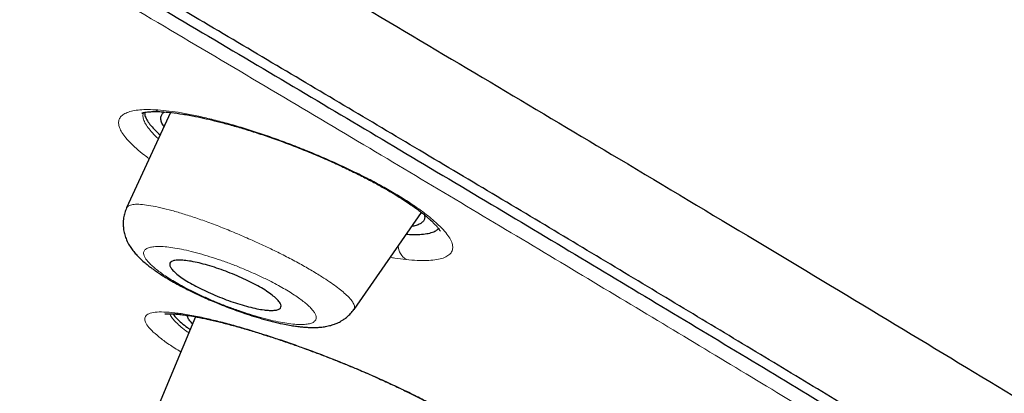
# Model space of a CAD drawing. Header units: millimetres. Extents: x 8 to 1170, y 12 to 886.
# Tile 151 of 256: x 1042.92 to 1057.92, y 144.4 to 150.1. Entities that reach past the tile are written whole.
import ezdxf

# ---------------------------------------------------------------- set-up
doc = ezdxf.new("R2010")
doc.units = ezdxf.units.MM

msp = doc.modelspace()

# ---------------------------------------------------------------- linework, layer by layer
at = {"color": 7, "linetype": 'Continuous', "lineweight": 30}
for p, q in [((1045.218, 148.681), (1044.545, 147.227)), ((1044.552, 147.224), (1044.553, 147.225)), ((1048.014, 145.679), (1049.043, 147.157)), ((1048.01, 145.682), (1048.009, 145.68)), ((1045.6, 145.567), (1045.017, 144.182))]:
    msp.add_line(p, q, dxfattribs=at)
at = {"color": 8, "linetype": 'Continuous', "lineweight": 0, "flags": 128}
msp.add_lwpolyline([(1045.719, 145.553), (1045.753, 145.537), (1045.777, 145.532)], dxfattribs=at)
at = {"color": 8, "linetype": 'Continuous', "lineweight": 0}
for centre, radius, start, end in [((1045.091, 148.9), 0.208, 238.848, 266.3304), ((1048.966, 146.672), 0.282, 185.2985, 235.5379)]:
    msp.add_arc(centre, radius, start, end, dxfattribs=at)
at = {"color": 7, "linetype": 'Continuous', "lineweight": 30}
for points, knots in [([(972.407, 190.183), (972.368, 190.215), (972.239, 190.318), (972.089, 190.453), (971.957, 190.59), (971.894, 190.687), (971.896, 190.747), (971.96, 190.77), (972.082, 190.758), (972.263, 190.713), (972.504, 190.633), (972.808, 190.517), (973.18, 190.363), (973.622, 190.169), (974.129, 189.938), (974.7, 189.668), (975.336, 189.362), (976.02, 189.026), (976.747, 188.664), (977.512, 188.278), (978.33, 187.861), (979.201, 187.412), (980.138, 186.925), (981.144, 186.398), (982.222, 185.83), (983.355, 185.228), (984.544, 184.593), (985.786, 183.926), (987.053, 183.244), (988.334, 182.55), (989.626, 181.849), (990.952, 181.126), (992.314, 180.382), (993.741, 179.598), (995.234, 178.776), (996.793, 177.914), (998.386, 177.031), (1000.011, 176.127), (1001.668, 175.203), (1003.319, 174.281), (1004.955, 173.364), (1006.574, 172.456), (1008.206, 171.537), (1009.852, 170.609), (1011.55, 169.649), (1013.3, 168.657), (1015.099, 167.636), (1016.904, 166.608), (1018.716, 165.573), (1020.535, 164.533), (1022.321, 163.51), (1024.069, 162.507), (1025.774, 161.526), (1027.469, 160.549), (1029.154, 159.576), (1030.867, 158.584), (1032.604, 157.576), (1034.363, 156.554), (1036.102, 155.54), (1037.822, 154.535), (1039.525, 153.537), (1041.174, 152.569), (1042.768, 151.631), (1044.3, 150.728), (1045.802, 149.84), (1047.274, 148.967), (1048.743, 148.094), (1050.204, 147.223), (1051.652, 146.356), (1053.06, 145.511), (1054.427, 144.687), (1055.756, 143.883), (1057.019, 143.116), (1058.215, 142.387), (1059.342, 141.698), (1060.421, 141.035), (1061.455, 140.396), (1062.104, 139.992), (1062.428, 139.79)], [0, 0, 0, 0, 0.0059007, 0.0194474, 0.0330286, 0.046663, 0.0603417, 0.0732121, 0.0860657, 0.0989176, 0.1117831, 0.1246775, 0.1381959, 0.1517213, 0.1652713, 0.178863, 0.1925138, 0.2061823, 0.219031, 0.2318659, 0.2447014, 0.2575517, 0.2704315, 0.2839439, 0.2974768, 0.3110474, 0.3246725, 0.3383692, 0.3520882, 0.3649592, 0.3777884, 0.39059, 0.4033786, 0.4161684, 0.4298106, 0.4434358, 0.4570614, 0.4707046, 0.4843825, 0.4980662, 0.510907, 0.5237047, 0.5364733, 0.5492272, 0.5619804, 0.575653, 0.5892948, 0.6029233, 0.6165556, 0.6302089, 0.6439042, 0.6567757, 0.6695993, 0.6823895, 0.6951607, 0.7079276, 0.7215621, 0.735168, 0.7487635, 0.7623665, 0.7759952, 0.7896974, 0.8025946, 0.8154507, 0.8282818, 0.8411041, 0.8539339, 0.8675073, 0.881059, 0.8946087, 0.9081766, 0.9217826, 0.9355036, 0.9484386, 0.9613379, 0.9742193, 0.9871007, 1, 1, 1, 1]), ([(993.295, 181.662), (993.917, 181.319), (995.163, 180.633), (997.095, 179.564), (999.071, 178.468), (1001.091, 177.343), (1003.149, 176.194), (1005.242, 175.021), (1007.485, 173.76), (1009.88, 172.41), (1012.425, 170.971), (1014.996, 169.513), (1017.585, 168.04), (1020.185, 166.555), (1022.666, 165.135), (1025.021, 163.783), (1027.248, 162.502), (1029.464, 161.223), (1031.667, 159.948), (1033.852, 158.681), (1036.015, 157.423), (1038.152, 156.176), (1040.259, 154.944), (1042.333, 153.728), (1044.368, 152.53), (1046.363, 151.354), (1048.312, 150.2), (1050.213, 149.071), (1052.163, 147.909), (1054.148, 146.721), (1056.15, 145.517), (1058.067, 144.359), (1059.892, 143.25), (1061.623, 142.192), (1063.175, 141.237), (1064.562, 140.378), (1065.795, 139.608), (1066.947, 138.883), (1068.014, 138.205), (1068.996, 137.574), (1069.892, 136.991), (1070.698, 136.458), (1071.414, 135.976), (1072.038, 135.546), (1072.569, 135.168), (1073.005, 134.844), (1073.344, 134.574), (1073.589, 134.358), (1073.743, 134.19), (1073.799, 134.076), (1073.731, 134.058), (1073.699, 134.049)], [0, 0, 0, 0, 0.019516, 0.03903, 0.058544, 0.078057, 0.097569, 0.117082, 0.136595, 0.15936, 0.182127, 0.204893, 0.227659, 0.250424, 0.27319, 0.292703, 0.312217, 0.33173, 0.351245, 0.37076, 0.390273, 0.409787, 0.4293, 0.448814, 0.468327, 0.48784, 0.507354, 0.526868, 0.546383, 0.569149, 0.591914, 0.61468, 0.637445, 0.66021, 0.682975, 0.702488, 0.722002, 0.741516, 0.76103, 0.780545, 0.80006, 0.819574, 0.839089, 0.858603, 0.878116, 0.89763, 0.917143, 0.936656, 0.95617, 0.978935, 1, 1, 1, 1]), ([(1071.048, 133.878), (1071.07, 133.872), (1071.153, 133.848), (1071.245, 133.836), (1071.326, 133.843), (1071.355, 133.879), (1071.337, 133.942), (1071.275, 134.029), (1071.174, 134.136), (1071.031, 134.267), (1070.847, 134.421), (1070.622, 134.599), (1070.348, 134.805), (1070.022, 135.042), (1069.639, 135.313), (1069.208, 135.611), (1068.73, 135.935), (1068.204, 136.286), (1067.63, 136.664), (1067.028, 137.057), (1066.402, 137.462), (1065.758, 137.875), (1065.079, 138.308), (1064.365, 138.76), (1063.614, 139.231), (1062.806, 139.737), (1061.936, 140.277), (1061.003, 140.854), (1060.03, 141.453), (1059.016, 142.074), (1057.962, 142.716), (1056.87, 143.381), (1055.774, 144.045), (1054.681, 144.706), (1053.597, 145.359), (1052.488, 146.026), (1051.355, 146.706), (1050.197, 147.398), (1049.033, 148.092), (1047.864, 148.787), (1046.692, 149.482), (1045.501, 150.188), (1044.289, 150.903), (1043.057, 151.63), (1041.805, 152.366), (1040.537, 153.111), (1039.238, 153.873), (1037.91, 154.651), (1036.552, 155.445), (1035.182, 156.244), (1033.802, 157.048), (1032.41, 157.857), (1031.03, 158.657), (1029.663, 159.449), (1028.31, 160.231), (1026.95, 161.016), (1025.582, 161.803), (1024.208, 162.593), (1022.826, 163.387), (1021.444, 164.179), (1020.044, 164.98), (1018.631, 165.788), (1017.201, 166.604), (1015.776, 167.416), (1014.356, 168.224), (1012.941, 169.027), (1011.554, 169.813), (1010.197, 170.58), (1008.869, 171.33), (1007.55, 172.073), (1006.238, 172.81), (1004.935, 173.542), (1003.64, 174.267), (1002.357, 174.985), (1001.07, 175.703), (999.783, 176.42), (998.498, 177.135), (997.234, 177.837), (995.992, 178.525), (994.769, 179.2), (993.973, 179.638), (993.574, 179.857)], [0, 0, 0, 0, 0.005075, 0.018852, 0.032651, 0.046485, 0.060433, 0.073196, 0.085915, 0.0986, 0.111264, 0.123916, 0.136569, 0.150324, 0.164067, 0.177811, 0.191571, 0.205363, 0.2192, 0.23313, 0.24587, 0.258572, 0.271246, 0.283906, 0.296563, 0.30923, 0.322989, 0.336745, 0.350513, 0.364309, 0.378149, 0.392048, 0.405963, 0.418665, 0.431329, 0.443965, 0.456585, 0.469202, 0.481825, 0.49389, 0.505954, 0.518028, 0.53012, 0.542241, 0.554401, 0.566608, 0.578732, 0.591382, 0.604008, 0.61662, 0.629228, 0.641842, 0.654473, 0.666526, 0.678588, 0.690669, 0.702775, 0.714917, 0.727103, 0.739342, 0.751471, 0.764126, 0.776759, 0.78938, 0.802, 0.814627, 0.827272, 0.839313, 0.85136, 0.863422, 0.875507, 0.887624, 0.899781, 0.911988, 0.924147, 0.936836, 0.949493, 0.962128, 0.974751, 0.987372, 1, 1, 1, 1]), ([(1044.784, 148.671), (1044.783, 148.671), (1044.783, 148.67), (1044.786, 148.672), (1044.793, 148.674), (1044.808, 148.679), (1044.831, 148.684), (1044.867, 148.689), (1044.917, 148.694), (1044.985, 148.696), (1045.045, 148.694), (1045.077, 148.692)], [0, 0, 0, 0, 0.006397, 0.049025, 0.108173, 0.198336, 0.31157, 0.448153, 0.608319, 0.792235, 1, 1, 1, 1]), ([(1044.822, 148.681), (1044.823, 148.667), (1044.825, 148.633), (1044.853, 148.572), (1044.901, 148.5), (1044.968, 148.423), (1045.029, 148.367), (1045.06, 148.339)], [0, 0, 0, 0, 0.166019, 0.375858, 0.584252, 0.793178, 1, 1, 1, 1]), ([(1045.118, 148.465), (1045.113, 148.473), (1045.092, 148.502), (1045.075, 148.548), (1045.067, 148.601), (1045.082, 148.645), (1045.103, 148.674), (1045.124, 148.686), (1045.128, 148.688)], [0, 0, 0, 0, 0.0723674, 0.2923246, 0.5129573, 0.7310812, 0.9494155, 1, 1, 1, 1]), ([(1045.077, 148.692), (1045.128, 148.689), (1045.228, 148.682), (1045.405, 148.657), (1045.583, 148.625), (1045.76, 148.587), (1045.932, 148.545), (1046.119, 148.496), (1046.32, 148.438), (1046.534, 148.371), (1046.76, 148.295), (1046.997, 148.209), (1047.239, 148.115), (1047.48, 148.015), (1047.712, 147.913), (1047.929, 147.812), (1048.131, 147.713), (1048.316, 147.616), (1048.484, 147.523), (1048.635, 147.435), (1048.759, 147.357), (1048.858, 147.291), (1048.936, 147.237), (1049, 147.19), (1049.054, 147.148), (1049.1, 147.111), (1049.142, 147.075), (1049.183, 147.038), (1049.224, 146.999), (1049.261, 146.96), (1049.291, 146.925), (1049.311, 146.897), (1049.322, 146.88), (1049.326, 146.871), (1049.326, 146.874), (1049.326, 146.874)], [0, 0, 0, 0, 0.043024, 0.086078, 0.129116, 0.162121, 0.196506, 0.232242, 0.2693, 0.307658, 0.347313, 0.388349, 0.430832, 0.473449, 0.514662, 0.554428, 0.592724, 0.629543, 0.664898, 0.698816, 0.731237, 0.755405, 0.777427, 0.797307, 0.815048, 0.831465, 0.847273, 0.865437, 0.885937, 0.908749, 0.932634, 0.953401, 0.97407, 0.996497, 1, 1, 1, 1]), ([(1044.549, 147.227), (1044.539, 147.202), (1044.519, 147.154), (1044.501, 147.071), (1044.494, 146.992), (1044.499, 146.923), (1044.506, 146.873), (1044.518, 146.821), (1044.54, 146.754), (1044.576, 146.678), (1044.622, 146.606), (1044.669, 146.545), (1044.72, 146.488), (1044.779, 146.431), (1044.841, 146.377), (1044.894, 146.336), (1044.938, 146.303), (1044.98, 146.272), (1045.035, 146.235), (1045.104, 146.19), (1045.19, 146.138), (1045.291, 146.079), (1045.408, 146.016), (1045.533, 145.953), (1045.66, 145.893), (1045.777, 145.84), (1045.885, 145.794), (1045.981, 145.755), (1046.08, 145.716), (1046.191, 145.674), (1046.321, 145.628), (1046.463, 145.581), (1046.615, 145.536), (1046.774, 145.493), (1046.914, 145.461), (1047.029, 145.439), (1047.117, 145.425), (1047.193, 145.416), (1047.257, 145.409), (1047.312, 145.406), (1047.363, 145.404), (1047.42, 145.404), (1047.487, 145.407), (1047.561, 145.415), (1047.64, 145.43), (1047.709, 145.451), (1047.757, 145.471), (1047.792, 145.488), (1047.824, 145.505), (1047.864, 145.531), (1047.912, 145.567), (1047.964, 145.617), (1047.995, 145.657), (1048.011, 145.679)], [0, 0, 0, 0, 0.0181868, 0.0344293, 0.0545892, 0.0692506, 0.0785726, 0.0876469, 0.1070935, 0.1300926, 0.1501602, 0.1689169, 0.1895549, 0.2139323, 0.235728, 0.2532159, 0.2636709, 0.2766113, 0.292895, 0.3125238, 0.3354932, 0.3617915, 0.3888788, 0.4180964, 0.4447911, 0.4690039, 0.4907409, 0.5099986, 0.5267715, 0.5501688, 0.5761149, 0.6047376, 0.6360687, 0.6701449, 0.7068798, 0.7314308, 0.753636, 0.7734924, 0.791009, 0.8061909, 0.8191203, 0.833661, 0.8520842, 0.8729777, 0.8943193, 0.9135649, 0.9282977, 0.9340834, 0.9416256, 0.9520584, 0.9653446, 0.9813836, 1, 1, 1, 1]), ([(1049.085, 147.123), (1049.088, 147.109), (1049.094, 147.076), (1049.079, 147.035), (1049.047, 146.998), (1048.994, 146.969), (1048.943, 146.952), (1048.905, 146.947), (1048.896, 146.946)], [0, 0, 0, 0, 0.153238, 0.350349, 0.545158, 0.743006, 0.939737, 1, 1, 1, 1]), ([(1048.814, 146.827), (1048.828, 146.826), (1048.892, 146.82), (1048.989, 146.821), (1049.101, 146.829), (1049.192, 146.848), (1049.262, 146.874), (1049.289, 146.899), (1049.302, 146.91)], [0, 0, 0, 0, 0.056453, 0.250302, 0.44514, 0.642846, 0.841046, 1, 1, 1, 1]), ([(1046.761, 145.664), (1046.743, 145.664), (1046.707, 145.665), (1046.632, 145.673), (1046.534, 145.689), (1046.409, 145.718), (1046.276, 145.756), (1046.137, 145.801), (1045.998, 145.853), (1045.86, 145.91), (1045.727, 145.97), (1045.603, 146.033), (1045.49, 146.096), (1045.392, 146.159), (1045.311, 146.219), (1045.251, 146.276), (1045.214, 146.325), (1045.201, 146.367), (1045.215, 146.4), (1045.253, 146.422), (1045.316, 146.432), (1045.4, 146.431), (1045.502, 146.419), (1045.619, 146.396), (1045.748, 146.364), (1045.884, 146.323), (1046.023, 146.275), (1046.162, 146.221), (1046.299, 146.163), (1046.429, 146.102), (1046.549, 146.038), (1046.657, 145.975), (1046.748, 145.913), (1046.822, 145.854), (1046.873, 145.8), (1046.901, 145.753), (1046.904, 145.715), (1046.881, 145.686), (1046.835, 145.668), (1046.786, 145.666), (1046.761, 145.664)], [0, 0, 0, 0, 0.0177232, 0.0354464, 0.0627182, 0.0899884, 0.1165283, 0.1430653, 0.1690149, 0.1949614, 0.2206963, 0.2464292, 0.2724245, 0.2984199, 0.3250649, 0.3517124, 0.3791192, 0.4065299, 0.43445, 0.4623737, 0.4903163, 0.5182604, 0.5457437, 0.5732259, 0.5999929, 0.6267571, 0.6528575, 0.6789546, 0.7047039, 0.7304508, 0.7563136, 0.7821757, 0.8085918, 0.8350097, 0.8621913, 0.8893765, 0.9170415, 0.9447103, 0.9723541, 1, 1, 1, 1]), ([(1045.129, 145.613), (1045.129, 145.612), (1045.13, 145.611), (1045.144, 145.612), (1045.166, 145.613), (1045.192, 145.614), (1045.224, 145.614), (1045.266, 145.612), (1045.324, 145.608), (1045.401, 145.599), (1045.501, 145.585), (1045.626, 145.564), (1045.725, 145.543), (1045.777, 145.532)], [0, 0, 0, 0, 0.073114, 0.157188, 0.233783, 0.28625, 0.339178, 0.40761, 0.49273, 0.594585, 0.713161, 0.848362, 1, 1, 1, 1]), ([(1045.254, 145.612), (1045.256, 145.608), (1045.269, 145.587), (1045.311, 145.541), (1045.383, 145.475), (1045.453, 145.419), (1045.505, 145.383), (1045.519, 145.374)], [0, 0, 0, 0, 0.064228, 0.342275, 0.622524, 0.898596, 1, 1, 1, 1]), ([(1045.555, 145.459), (1045.539, 145.475), (1045.506, 145.51), (1045.479, 145.554), (1045.475, 145.578), (1045.473, 145.589)], [0, 0, 0, 0, 0.319961, 0.703476, 1, 1, 1, 1]), ([(1045.777, 145.532), (1045.837, 145.518), (1045.954, 145.492), (1046.145, 145.442), (1046.341, 145.387), (1046.539, 145.327), (1046.739, 145.264), (1046.939, 145.197), (1047.136, 145.129), (1047.329, 145.059), (1047.517, 144.989), (1047.7, 144.918), (1047.875, 144.847), (1048.07, 144.767), (1048.279, 144.677), (1048.497, 144.579), (1048.695, 144.486), (1048.873, 144.399), (1049.032, 144.318), (1049.172, 144.244), (1049.295, 144.177), (1049.413, 144.109), (1049.523, 144.043), (1049.621, 143.981), (1049.699, 143.928), (1049.76, 143.884), (1049.81, 143.844), (1049.847, 143.814), (1049.876, 143.787), (1049.898, 143.765), (1049.914, 143.748), (1049.925, 143.734), (1049.926, 143.733), (1049.927, 143.732)], [0, 0, 0, 0, 0.042763, 0.084477, 0.125158, 0.164799, 0.203383, 0.240891, 0.277306, 0.31262, 0.346832, 0.379953, 0.411997, 0.442985, 0.487495, 0.529647, 0.569423, 0.606799, 0.641759, 0.674295, 0.704467, 0.73273, 0.767589, 0.799152, 0.827428, 0.852446, 0.874738, 0.89989, 0.917068, 0.936135, 0.957525, 0.980766, 1, 1, 1, 1])]:
    msp.add_open_spline(points, degree=3, knots=knots, dxfattribs=at)
at = {"color": 8, "linetype": 'Continuous', "lineweight": 0}
for points, knots in [([(1061.811, 139.909), (1061.471, 140.121), (1060.791, 140.544), (1059.703, 141.216), (1058.566, 141.914), (1057.375, 142.642), (1056.135, 143.397), (1054.874, 144.162), (1053.601, 144.931), (1052.318, 145.703), (1051, 146.494), (1049.647, 147.304), (1048.233, 148.147), (1046.758, 149.024), (1045.221, 149.935), (1043.649, 150.864), (1042.041, 151.811), (1040.401, 152.775), (1038.766, 153.734), (1037.145, 154.684), (1035.541, 155.62), (1033.923, 156.564), (1032.29, 157.514), (1030.609, 158.489), (1028.883, 159.488), (1027.111, 160.512), (1025.328, 161.539), (1023.535, 162.57), (1021.737, 163.601), (1019.977, 164.609), (1018.26, 165.591), (1016.584, 166.546), (1014.915, 167.496), (1013.251, 168.441), (1011.561, 169.399), (1009.849, 170.367), (1008.119, 171.343), (1006.403, 172.308), (1004.703, 173.262), (1003.023, 174.202), (1001.399, 175.109), (999.837, 175.98), (998.335, 176.814), (996.862, 177.631), (995.418, 178.429), (993.975, 179.223), (992.539, 180.012), (991.114, 180.792), (989.729, 181.546), (988.385, 182.276), (987.081, 182.981), (985.844, 183.647), (984.675, 184.273), (983.576, 184.859), (982.524, 185.417), (981.521, 185.946), (980.546, 186.456), (979.604, 186.946), (978.701, 187.41), (977.856, 187.841), (977.068, 188.237), (976.337, 188.601), (975.675, 188.924), (975.083, 189.209), (974.559, 189.454), (974.092, 189.667), (973.682, 189.846), (973.323, 189.995), (973.017, 190.111), (972.771, 190.191), (972.59, 190.234), (972.474, 190.239), (972.423, 190.207), (972.439, 190.138), (972.495, 190.056), (972.568, 189.985), (972.594, 189.96)], [0, 0, 0, 0, 0.014001, 0.027986, 0.041976, 0.055992, 0.070057, 0.084087, 0.097232, 0.110346, 0.123444, 0.136545, 0.149664, 0.163509, 0.177363, 0.191245, 0.205175, 0.219173, 0.233187, 0.24634, 0.259461, 0.272565, 0.285667, 0.298782, 0.31269, 0.326604, 0.340543, 0.354524, 0.368567, 0.382541, 0.395631, 0.408707, 0.421783, 0.434874, 0.447993, 0.461904, 0.475817, 0.489751, 0.503724, 0.517752, 0.531763, 0.544905, 0.55802, 0.571123, 0.584227, 0.597348, 0.611265, 0.625165, 0.639066, 0.652984, 0.666938, 0.680973, 0.694182, 0.707346, 0.72048, 0.733598, 0.746714, 0.760624, 0.774503, 0.78837, 0.802242, 0.816136, 0.830157, 0.843378, 0.85655, 0.869688, 0.882807, 0.895922, 0.909847, 0.923749, 0.937648, 0.951561, 0.965508, 0.979536, 0.992734, 1, 1, 1, 1]), ([(1044.892, 147.977), (1044.867, 147.996), (1044.794, 148.049), (1044.695, 148.133), (1044.595, 148.228), (1044.517, 148.315), (1044.463, 148.396), (1044.431, 148.469), (1044.423, 148.534), (1044.438, 148.59), (1044.476, 148.636), (1044.537, 148.673), (1044.618, 148.701), (1044.72, 148.719), (1044.839, 148.727), (1044.935, 148.724), (1044.983, 148.722)], [0, 0, 0, 0, 0.038763, 0.113635, 0.188072, 0.261699, 0.335203, 0.409273, 0.482614, 0.555881, 0.629744, 0.704857, 0.779207, 0.85277, 0.92616, 1, 1, 1, 1]), ([(1044.806, 148.678), (1044.803, 148.67), (1044.794, 148.645), (1044.8, 148.594), (1044.825, 148.526), (1044.872, 148.45), (1044.941, 148.369), (1044.996, 148.311), (1045.032, 148.281), (1045.032, 148.28)], [0, 0, 0, 0, 0.0785863, 0.2614106, 0.4441785, 0.6277358, 0.8118478, 0.9961915, 1, 1, 1, 1]), ([(1044.983, 148.722), (1045.038, 148.718), (1045.146, 148.711), (1045.334, 148.685), (1045.538, 148.648), (1045.757, 148.6), (1045.989, 148.542), (1046.229, 148.475), (1046.477, 148.399), (1046.73, 148.314), (1046.986, 148.221), (1047.243, 148.122), (1047.499, 148.016), (1047.752, 147.904), (1047.997, 147.789), (1048.231, 147.672), (1048.45, 147.555), (1048.653, 147.438), (1048.839, 147.323), (1049.005, 147.21), (1049.151, 147.1), (1049.274, 146.995), (1049.375, 146.896), (1049.449, 146.805), (1049.498, 146.722), (1049.52, 146.648), (1049.517, 146.584), (1049.487, 146.53), (1049.432, 146.487), (1049.351, 146.454), (1049.248, 146.433), (1049.123, 146.423), (1048.977, 146.424), (1048.864, 146.435), (1048.807, 146.44)], [0, 0, 0, 0, 0.03128, 0.062385, 0.093624, 0.1253, 0.156889, 0.188029, 0.219026, 0.250193, 0.281376, 0.312365, 0.343497, 0.375103, 0.40686, 0.438027, 0.468953, 0.499992, 0.53111, 0.562084, 0.593265, 0.625, 0.656532, 0.687657, 0.718711, 0.750026, 0.781101, 0.812083, 0.84329, 0.875033, 0.906584, 0.937726, 0.968762, 1, 1, 1, 1]), ([(1044.553, 147.225), (1044.555, 147.232), (1044.562, 147.253), (1044.606, 147.272), (1044.681, 147.284), (1044.786, 147.28), (1044.915, 147.262), (1045.066, 147.231), (1045.237, 147.188), (1045.425, 147.133), (1045.627, 147.067), (1045.842, 146.99), (1046.066, 146.903), (1046.293, 146.808), (1046.521, 146.708), (1046.745, 146.603), (1046.961, 146.497), (1047.165, 146.389), (1047.354, 146.281), (1047.512, 146.185), (1047.64, 146.101), (1047.742, 146.029), (1047.83, 145.961), (1047.91, 145.891), (1047.974, 145.823), (1048.014, 145.76), (1048.028, 145.712), (1048.015, 145.691), (1048.01, 145.682)], [0, 0, 0, 0, 0.0219178, 0.0633841, 0.1047211, 0.1459546, 0.187142, 0.2282875, 0.2693592, 0.3103223, 0.3511801, 0.392186, 0.4334113, 0.4747465, 0.5160492, 0.5571895, 0.5981091, 0.6391559, 0.680467, 0.7219491, 0.7531044, 0.784231, 0.8152923, 0.8462792, 0.8875213, 0.9287648, 0.9700133, 1, 1, 1, 1]), ([(1044.808, 146.549), (1044.807, 146.538), (1044.806, 146.517), (1044.822, 146.479), (1044.849, 146.436), (1044.889, 146.39), (1044.94, 146.34), (1045.003, 146.287), (1045.076, 146.232), (1045.159, 146.176), (1045.252, 146.118), (1045.355, 146.059), (1045.465, 146), (1045.596, 145.934), (1045.747, 145.864), (1045.916, 145.79), (1046.087, 145.722), (1046.259, 145.66), (1046.428, 145.604), (1046.592, 145.556), (1046.749, 145.515), (1046.893, 145.484), (1047.025, 145.462), (1047.141, 145.45), (1047.24, 145.448), (1047.32, 145.457), (1047.382, 145.475), (1047.422, 145.502), (1047.439, 145.535), (1047.438, 145.572), (1047.424, 145.61), (1047.397, 145.652), (1047.357, 145.699), (1047.305, 145.749), (1047.242, 145.801), (1047.169, 145.856), (1047.085, 145.913), (1046.992, 145.971), (1046.89, 146.03), (1046.779, 146.089), (1046.648, 146.155), (1046.497, 146.225), (1046.328, 146.299), (1046.156, 146.367), (1045.985, 146.429), (1045.815, 146.485), (1045.651, 146.533), (1045.495, 146.573), (1045.35, 146.604), (1045.22, 146.626), (1045.104, 146.638), (1045.005, 146.64), (1044.925, 146.632), (1044.864, 146.614), (1044.822, 146.587), (1044.813, 146.562), (1044.808, 146.549)], [0, 0, 0, 0, 0.015507, 0.031239, 0.046808, 0.062453, 0.078414, 0.094045, 0.109502, 0.124946, 0.140483, 0.155963, 0.171559, 0.187438, 0.208436, 0.229159, 0.249973, 0.270534, 0.291249, 0.312484, 0.333275, 0.354264, 0.374972, 0.395744, 0.416471, 0.437493, 0.458582, 0.479352, 0.500142, 0.51571, 0.53121, 0.546802, 0.562643, 0.578239, 0.593873, 0.609637, 0.625108, 0.640605, 0.656069, 0.671669, 0.687576, 0.708606, 0.729321, 0.750088, 0.770727, 0.791436, 0.812579, 0.833512, 0.854236, 0.875081, 0.895741, 0.916445, 0.937535, 0.958321, 0.979267, 1, 1, 1, 1]), ([(1048.807, 146.44), (1048.75, 146.446), (1048.675, 146.455), (1048.59, 146.47), (1048.568, 146.474)], [0, 0, 0, 0, 0.7444001, 1, 1, 1, 1]), ([(1045.375, 145.032), (1045.312, 145.071), (1045.185, 145.151), (1045.037, 145.261), (1044.924, 145.361), (1044.852, 145.448), (1044.821, 145.52), (1044.831, 145.576), (1044.882, 145.616), (1044.976, 145.639), (1045.11, 145.643), (1045.279, 145.63), (1045.48, 145.602), (1045.639, 145.569), (1045.719, 145.553)], [0, 0, 0, 0, 0.079253, 0.162449, 0.246651, 0.330615, 0.41394, 0.497939, 0.581245, 0.664506, 0.749081, 0.8328, 0.916025, 1, 1, 1, 1]), ([(1045.207, 145.614), (1045.208, 145.613), (1045.211, 145.596), (1045.236, 145.557), (1045.285, 145.497), (1045.357, 145.429), (1045.427, 145.371), (1045.481, 145.333), (1045.497, 145.322)], [0, 0, 0, 0, 0.0107583, 0.2344803, 0.458223, 0.6817196, 0.9047832, 1, 1, 1, 1]), ([(1045.719, 145.553), (1045.787, 145.537), (1045.924, 145.506), (1046.15, 145.447), (1046.388, 145.378), (1046.668, 145.292), (1046.986, 145.186), (1047.342, 145.059), (1047.671, 144.933), (1047.967, 144.813), (1048.228, 144.703), (1048.483, 144.589), (1048.729, 144.475), (1048.963, 144.36), (1049.179, 144.248), (1049.377, 144.14), (1049.555, 144.035), (1049.71, 143.936), (1049.842, 143.843), (1049.948, 143.757), (1050.029, 143.679), (1050.083, 143.61), (1050.11, 143.551), (1050.11, 143.502), (1050.082, 143.464), (1050.028, 143.437), (1049.946, 143.421), (1049.838, 143.418), (1049.691, 143.426), (1049.496, 143.452), (1049.317, 143.484), (1049.201, 143.511), (1049.178, 143.517)], [0, 0, 0, 0, 0.03247, 0.064638, 0.096837, 0.129404, 0.172666, 0.215423, 0.258445, 0.290675, 0.32268, 0.354817, 0.38744, 0.420137, 0.4523, 0.48428, 0.516435, 0.548629, 0.580619, 0.612773, 0.645454, 0.677967, 0.7101, 0.742191, 0.77458, 0.80667, 0.838651, 0.870867, 0.903655, 0.946888, 0.989641, 1, 1, 1, 1])]:
    msp.add_open_spline(points, degree=3, knots=knots, dxfattribs=at)

doc.saveas('drawing.dxf')
